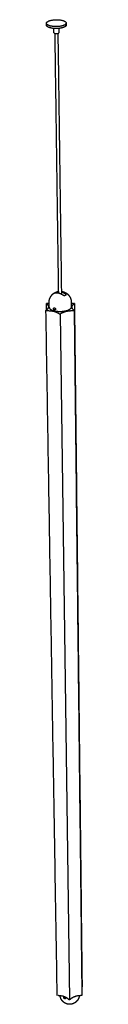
# Model space of a CAD drawing. Header units: millimetres. Extents: x 382 to 690, y 239 to 1918.
# Tile 5 of 5: x 669 to 683, y 1534 to 1918. Entities that reach past the tile are written whole.
import ezdxf

# ---------------------------------------------------------------- set-up
doc = ezdxf.new("R2010")
doc.units = ezdxf.units.MM
doc.layers.add('Layer 01', color=7, linetype='Continuous')
doc.layers.add('Make2D$Visible$Curvas', color=7, linetype='Continuous')

msp = doc.modelspace()

# ---------------------------------------------------------------- linework, layer by layer
at = {"layer": 'Layer 01'}
msp.add_line((674.4, 1803.11), (677.95, 1535.86), dxfattribs=at)
at = {"layer": 'Make2D$Visible$Curvas', "color": 7, "lineweight": -3}
for points, weights, degree, knots in [([(669.01, 1916.33), (669.01, 1916.71), (669.58, 1917.04), (671.58, 1918.2), (674.85, 1917.53), (676.69, 1917.15), (676.7, 1916.4)], [2559.8670626, 2649.34162554, 2963.814681, 2100.90417745, 2966.90530716, 2405.25546183, 2562.354056], 2, [-36.145819, -36.145819, -36.145819, -30.630528, -30.630528, -15.315264, -15.315264, -5.450477, -5.450477, -5.450477]), ([(676.01, 1915.62), (673.94, 1914.56), (670.86, 1915.2), (669.03, 1915.58), (669.01, 1916.33)], [2879.1227594, 2124.40435215, 2952.28030716, 2400.88206967, 2559.8670626], 2, [-60.558345, -60.558345, -60.558345, -45.945793, -45.945793, -36.145819, -36.145819, -36.145819]), ([(676.16, 1914.94), (674.16, 1913.77), (670.87, 1914.45), (669.04, 1914.82), (669.03, 1915.58)], [2956.37093331, 2085.29921631, 2953.28030716, 2401.69465234, 2560.73207818], 2, [-61.261057, -61.261057, -61.261057, -45.945793, -45.945793, -36.145819, -36.145819, -36.145819]), ([(676.01, 1915.62), (676.08, 1915.66), (676.15, 1915.69), (676.71, 1916.02), (676.7, 1916.4)], [2879.1227594, 2915.41688312, 2955.37093331, 2649.15385321, 2562.35401158], 2, [-0.702712, -0.702712, -0.702712, 0, 0, 5.450479, 5.450479, 5.450479]), ([(671.93, 1912.61), (671.93, 1912.35), (672.65, 1912.28), (673.36, 1912.22), (673.75, 1912.45)], [2964.53112887, 2363.41043943, 2962.49374604, 2362.7705418, 2963.5102754], 2, [1.380227, 1.380227, 1.380227, 4.617104, 4.617104, 7.853982, 7.853982, 7.853982]), ([(670.05, 1807.54), (670.05, 1807.8), (670.07, 1808.06), (670.15, 1808.56), (670.21, 1808.81), (670.29, 1809.04), (670.31, 1809.09), (670.33, 1809.15), (670.35, 1809.2), (670.48, 1809.52), (670.65, 1809.83), (671.07, 1810.42), (671.33, 1810.7), (671.62, 1810.94), (671.7, 1811.01), (671.78, 1811.07), (671.86, 1811.12)], [3111.6150882, 3111.56007517, 3111.50665754, 3111.40637595, 3111.35954402, 3111.31551339, 3111.30583253, 3111.29629043, 3111.28689235, 3111.22719544, 3111.17359052, 3111.07678155, 3111.03535724, 3111.00405474, 3110.99581832, 3110.98829549, 3110.98149946], 3, [0, 0, 0, 0, 2.079558, 2.079558, 4.075494, 4.075494, 4.075494, 4.5139, 4.5139, 4.5139, 7.303084, 7.303084, 10.341023, 10.341023, 10.341023, 11.139428, 11.139428, 11.139428, 11.139428]), ([(671.86, 1811.12), (672.39, 1811.5), (672.99, 1811.75), (673.63, 1811.86), (673.68, 1811.87), (673.73, 1811.88), (673.77, 1811.88)], [3110.98149946, 3110.9373332, 3110.92452471, 3110.94387304, 3110.9453346, 3110.94697787, 3110.94880185], 3, [0, 0, 0, 0, 5.205129, 5.205129, 5.205129, 5.596631, 5.596631, 5.596631, 5.596631]), ([(672.08, 1811.15), (672.08, 1811.15), (672.08, 1811.16), (672.07, 1811.17), (672.07, 1811.18), (672.08, 1811.21), (672.09, 1811.22), (672.12, 1811.25), (672.14, 1811.27), (672.16, 1811.29)], [3108.49299275, 3108.53715105, 3108.58132567, 3108.74404536, 3108.86394774, 3109.09789825, 3109.2102534, 3109.42550016, 3109.52902399, 3109.6237584], 3, [1.739075, 1.739075, 1.739075, 1.739075, 1.879191, 1.879191, 2.255029, 2.255029, 2.630868, 2.630868, 3.006706, 3.006706, 3.006706, 3.006706]), ([(672.41, 1811.16), (672.33, 1811.14), (672.27, 1811.13), (672.16, 1811.12), (672.12, 1811.13), (672.09, 1811.14), (672.09, 1811.15), (672.08, 1811.15)], [3107.0738511, 3107.22465167, 3107.4025416, 3107.81244028, 3108.03369729, 3108.34446062, 3108.4187036, 3108.49299275], 3, [0, 0, 0, 0, 0.751676, 0.751676, 1.503353, 1.503353, 1.739075, 1.739075, 1.739075, 1.739075]), ([(672.34, 1811.41), (672.37, 1811.43), (672.39, 1811.45), (672.46, 1811.48), (672.5, 1811.5), (672.61, 1811.56), (672.7, 1811.59), (672.83, 1811.64), (672.87, 1811.66), (672.96, 1811.69), (673, 1811.71), (673.09, 1811.73), (673.13, 1811.74), (673.21, 1811.77), (673.25, 1811.78), (673.28, 1811.78)], [3110.2987584, 3110.39315171, 3110.47679004, 3110.62389457, 3110.68771995, 3110.84104865, 3110.89592495, 3110.90771452, 3110.9000505, 3110.8630879, 3110.83406185, 3110.75590883, 3110.70640889, 3110.59063754, 3110.52412418, 3110.4488511], 3, [0, 0, 0, 0, 0.37557, 0.37557, 0.75114, 0.75114, 1.502279, 1.502279, 1.877849, 1.877849, 2.253419, 2.253419, 2.628989, 2.628989, 3.004559, 3.004559, 3.004559, 3.004559]), ([(676.3, 1810.25), (676.27, 1810.23), (676.24, 1810.22), (676.18, 1810.2), (676.14, 1810.19), (676.03, 1810.17), (675.94, 1810.18), (675.81, 1810.21), (675.76, 1810.22), (675.68, 1810.25), (675.63, 1810.26), (675.55, 1810.3), (675.5, 1810.32), (675.42, 1810.37), (675.38, 1810.39), (675.35, 1810.42)], [3104.04586656, 3103.95476936, 3103.86810751, 3103.70317024, 3103.62422922, 3103.4101979, 3103.29321946, 3103.16846624, 3103.13458893, 3103.08426048, 3103.06759566, 3103.0506134, 3103.05046788, 3103.06649782, 3103.08254068, 3103.1067519], 3, [0, 0, 0, 0, 0.37557, 0.37557, 0.75114, 0.75114, 1.502279, 1.502279, 1.877849, 1.877849, 2.253419, 2.253419, 2.628989, 2.628989, 3.004559, 3.004559, 3.004559, 3.004559]), ([(675.4, 1811.8), (675.88, 1811.68), (676.33, 1811.47), (676.74, 1811.2), (677.13, 1810.94), (677.48, 1810.62), (677.77, 1810.25), (678.05, 1809.88), (678.27, 1809.47), (678.43, 1809.04), (678.58, 1808.59), (678.67, 1808.12), (678.67, 1807.64)], [3111.07512957, 3111.13201997, 3111.20445324, 3111.28927972, 3111.36982203, 3111.46042355, 3111.55752063, 3111.65310737, 3111.75375019, 3111.85561533, 3111.9601964, 3112.06466234, 3112.16481985], 3, [0, 0, 0, 0, 3.956384, 3.956384, 3.956384, 7.711954, 7.711954, 7.711954, 11.408667, 11.408667, 11.408667, 15.204672, 15.204672, 15.204672, 15.204672]), ([(676.22, 1811.05), (676.3, 1810.99), (676.36, 1810.94), (676.47, 1810.81), (676.51, 1810.75), (676.55, 1810.66), (676.56, 1810.63), (676.56, 1810.57), (676.56, 1810.54), (676.55, 1810.48), (676.54, 1810.46), (676.52, 1810.42), (676.5, 1810.4), (676.47, 1810.38)], [3106.4817519, 3106.43324762, 3106.35498315, 3106.13720726, 3106.0033828, 3105.76291969, 3105.67855427, 3105.50116614, 3105.40709897, 3105.21399136, 3105.11645508, 3104.91927578, 3104.81890528, 3104.72086656], 3, [0, 0, 0, 0, 0.751676, 0.751676, 1.503353, 1.503353, 1.879191, 1.879191, 2.255029, 2.255029, 2.630868, 2.630868, 3.006706, 3.006706, 3.006706, 3.006706]), ([(669.16, 1807.2), (669.08, 1807.2), (669.02, 1807.18), (668.97, 1807.16), (668.97, 1807.12)], [3121.98055959, 2874.4663902, 3121.84868403, 2874.22354958, 3121.5333837], 2, [-1.0471976, -1.0471976, -1.0471976, -0.6463199, -0.6463199, -0.2454422, -0.2454422, -0.2454422]), ([(672.14, 1804.63), (672.09, 1804.64), (672.04, 1804.66), (671.94, 1804.73), (671.9, 1804.78), (671.83, 1804.88), (671.8, 1804.93), (671.76, 1805.05), (671.75, 1805.11), (671.75, 1805.22), (671.75, 1805.27), (671.79, 1805.36), (671.82, 1805.4), (671.86, 1805.43), (671.86, 1805.43), (671.87, 1805.44)], [3105.30555963, 3105.37622047, 3105.43384021, 3105.51122835, 3105.53173635, 3105.52976914, 3105.50742112, 3105.42009251, 3105.35593813, 3105.19085519, 3105.09291845, 3104.87776299, 3104.76163839, 3104.63348452, 3104.61950624, 3104.6055588], 3, [0, 0, 0, 0, 0.494393, 0.494393, 0.988786, 0.988786, 1.483179, 1.483179, 1.977572, 1.977572, 2.471965, 2.471965, 2.966358, 2.966358, 3.026929, 3.026929, 3.026929, 3.026929]), ([(671.87, 1805.44), (671.9, 1805.46), (671.94, 1805.48), (672.02, 1805.49), (672.07, 1805.49), (672.13, 1805.48)], [3104.6055588, 3104.50566365, 3104.40735072, 3104.21766018, 3104.12712501, 3104.05555963], 3, [3.0269289, 3.0269289, 3.0269289, 3.0269289, 3.4607513, 3.4607513, 3.9551444, 3.9551444, 3.9551444, 3.9551444]), ([(672.13, 1805.48), (672.18, 1805.46), (672.23, 1805.44), (672.33, 1805.37), (672.38, 1805.33), (672.46, 1805.24), (672.49, 1805.18), (672.54, 1805.07), (672.55, 1805.01), (672.55, 1804.93), (672.55, 1804.9), (672.54, 1804.85), (672.53, 1804.83), (672.5, 1804.75), (672.47, 1804.71), (672.42, 1804.68), (672.42, 1804.68), (672.42, 1804.67)], [3104.05555963, 3103.98397734, 3103.93278536, 3103.8739421, 3103.86701717, 3103.89582318, 3103.9318858, 3104.0377376, 3104.1085928, 3104.23095616, 3104.27525294, 3104.36670256, 3104.41403015, 3104.56118459, 3104.66304523, 3104.77709909, 3104.78897793, 3104.80080589], 3, [0, 0, 0, 0, 0.493806, 0.493806, 0.987612, 0.987612, 1.481418, 1.481418, 1.975223, 1.975223, 2.222126, 2.222126, 2.469029, 2.469029, 2.962835, 2.962835, 3.020492, 3.020492, 3.020492, 3.020492]), ([(672.42, 1804.67), (672.38, 1804.65), (672.34, 1804.63), (672.27, 1804.62), (672.25, 1804.61), (672.19, 1804.62), (672.17, 1804.62), (672.14, 1804.63)], [3104.80080589, 3104.89027984, 3104.97684236, 3105.10435547, 3105.14805286, 3105.23090693, 3105.27022086, 3105.30555963], 3, [3.0204917, 3.0204917, 3.0204917, 3.0204917, 3.4566411, 3.4566411, 3.703544, 3.703544, 3.9504469, 3.9504469, 3.9504469, 3.9504469]), ([(678.69, 1805.86), (678.71, 1804.77), (676.51, 1804.21), (674.31, 1803.65), (672.15, 1804.2)], [3114.78981985, 2683.25260772, 3105.98972533, 2678.12019626, 3105.93055963], 2, [-24.356069, -24.356069, -24.356069, -12.178035, -12.178035, 0, 0, 0]), ([(674.07, 1803.11), (674.12, 1803.07), (674.23, 1803.07), (674.34, 1803.07), (674.4, 1803.11)], [3100.13007864, 2684.60390314, 3099.91357229, 2684.60390314, 3100.13007864], 2, [-1.047198, -1.047198, -1.047198, -0.523599, -0.523599, 0, 0, 0]), ([(679.6, 1804.4), (679.68, 1804.4), (679.74, 1804.42), (679.79, 1804.45), (679.79, 1804.48)], [3106.98055959, 2863.74314572, 3107.11084954, 2863.9833255, 3107.42331304], 2, [-1.0471976, -1.0471976, -1.0471976, -0.6488742, -0.6488742, -0.2505508, -0.2505508, -0.2505508]), ([(676.76, 1534.41), (676.71, 1534.43), (676.65, 1534.45), (676.57, 1534.49), (676.53, 1534.5), (676.5, 1534.52), (676.22, 1534.65), (675.96, 1534.81), (675.5, 1535.18), (675.3, 1535.38), (675.12, 1535.61), (674.96, 1535.81), (674.83, 1536.02), (674.72, 1536.24), (674.66, 1536.36), (674.61, 1536.47), (674.56, 1536.6), (674.48, 1536.79), (674.42, 1537), (674.36, 1537.31), (674.35, 1537.41), (674.33, 1537.51)], [3565.36355281, 3565.36919559, 3565.37545715, 3565.38656604, 3565.3910317, 3565.39572792, 3565.43556919, 3565.49185356, 3565.63030516, 3565.71010327, 3565.80114542, 3565.87996037, 3565.96683583, 3566.06051026, 3566.1090272, 3566.15927394, 3566.21105368, 3566.29662562, 3566.38613851, 3566.521753, 3566.5654427, 3566.6096026], 3, [0, 0, 0, 0, 0.536855, 0.536855, 0.867443, 0.867443, 0.867443, 3.674678, 3.674678, 6.303972, 6.303972, 6.303972, 8.577533, 8.577533, 8.577533, 9.754508, 9.754508, 9.754508, 11.700658, 11.700658, 12.607822, 12.607822, 12.607822, 12.607822]), ([(676.12, 1536.31), (676.07, 1536.33), (676.02, 1536.35), (675.94, 1536.42), (675.9, 1536.46), (675.84, 1536.55), (675.82, 1536.59), (675.78, 1536.69), (675.77, 1536.73), (675.77, 1536.82), (675.78, 1536.86), (675.8, 1536.9), (675.81, 1536.92), (675.82, 1536.93)], [3557.73055959, 3557.80122044, 3557.85884017, 3557.93622832, 3557.95673631, 3557.9547691, 3557.93242108, 3557.84509247, 3557.78093809, 3557.61585515, 3557.51791842, 3557.35861848, 3557.30492059, 3557.2504145], 3, [0, 0, 0, 0, 0.494393, 0.494393, 0.988786, 0.988786, 1.483179, 1.483179, 1.977572, 1.977572, 2.471965, 2.471965, 2.709664, 2.709664, 2.709664, 2.709664]), ([(675.82, 1536.93), (675.83, 1536.94), (675.85, 1536.95), (675.89, 1536.98), (675.93, 1536.98), (676.01, 1536.98), (676.06, 1536.97), (676.11, 1536.96)], [3557.2504145, 3557.19155263, 3557.13174823, 3556.95830492, 3556.84472892, 3556.64266015, 3556.55212498, 3556.48055959], 3, [2.709664, 2.709664, 2.709664, 2.709664, 2.966358, 2.966358, 3.460751, 3.460751, 3.955144, 3.955144, 3.955144, 3.955144]), ([(676.11, 1536.96), (676.15, 1536.94), (676.2, 1536.92), (676.29, 1536.85), (676.33, 1536.82), (676.4, 1536.74), (676.42, 1536.69), (676.46, 1536.6), (676.47, 1536.56), (676.47, 1536.49), (676.47, 1536.47), (676.46, 1536.44), (676.46, 1536.42), (676.44, 1536.38), (676.43, 1536.37), (676.41, 1536.36)], [3556.48055959, 3556.4089773, 3556.35778533, 3556.29894206, 3556.29201714, 3556.32082314, 3556.35688577, 3556.46273756, 3556.53359276, 3556.65595613, 3556.70025291, 3556.79170253, 3556.83903011, 3556.93508258, 3556.98294608, 3557.03128842], 3, [0, 0, 0, 0, 0.493806, 0.493806, 0.987612, 0.987612, 1.481418, 1.481418, 1.975223, 1.975223, 2.222126, 2.222126, 2.469029, 2.469029, 2.705611, 2.705611, 2.705611, 2.705611]), ([(676.41, 1536.36), (676.4, 1536.34), (676.39, 1536.33), (676.33, 1536.3), (676.29, 1536.29), (676.23, 1536.29), (676.21, 1536.29), (676.16, 1536.29), (676.14, 1536.3), (676.12, 1536.31)], [3557.03128842, 3557.08384878, 3557.13697519, 3557.29230377, 3557.39107892, 3557.52935544, 3557.57305282, 3557.65590689, 3557.69522082, 3557.73055959], 3, [2.705611, 2.705611, 2.705611, 2.705611, 2.962835, 2.962835, 3.456641, 3.456641, 3.703544, 3.703544, 3.950447, 3.950447, 3.950447, 3.950447]), ([(680.79, 1535.37), (680.65, 1535.22), (680.51, 1535.09), (680.2, 1534.85), (680.04, 1534.74), (679.87, 1534.65), (679.65, 1534.52), (679.41, 1534.42), (679.16, 1534.35), (678.79, 1534.23), (678.41, 1534.18), (678.03, 1534.18), (677.83, 1534.18), (677.63, 1534.2), (677.2, 1534.27), (676.98, 1534.33), (676.76, 1534.41)], [3566.06094615, 3565.98571579, 3565.91483375, 3565.78632013, 3565.72840699, 3565.67571271, 3565.6036636, 3565.54166841, 3565.49072083, 3565.41556237, 3565.36520232, 3565.34135813, 3565.32875973, 3565.32361932, 3565.32872188, 3565.34129353, 3565.36355281], 3, [0, 0, 0, 0, 1.824847, 1.824847, 3.560453, 3.560453, 3.560453, 5.934007, 5.934007, 5.934007, 9.439449, 9.439449, 9.439449, 11.289793, 11.289793, 13.408622, 13.408622, 13.408622, 13.408622]), ([(678.09, 1535.91), (678.04, 1535.86), (677.94, 1535.86), (677.85, 1535.86), (677.8, 1535.91)], [3550.13007864, 3074.31533485, 3549.91357229, 3074.31533485, 3550.13007864], 2, [-1.047198, -1.047198, -1.047198, -0.523599, -0.523599, 0, 0, 0]), ([(681.8, 1537.52), (681.78, 1537.37), (681.75, 1537.22), (681.72, 1537.07), (681.65, 1536.8), (681.55, 1536.53), (681.43, 1536.28), (681.26, 1535.95), (681.05, 1535.64), (680.79, 1535.37)], [3567.10285992, 3567.03338155, 3566.96382549, 3566.89456489, 3566.76603574, 3566.63927779, 3566.51663515, 3566.35421472, 3566.20066988, 3566.06094615], 3, [1.575162, 1.575162, 1.575162, 1.575162, 2.954635, 2.954635, 2.954635, 5.51411, 5.51411, 5.51411, 8.908122, 8.908122, 8.908122, 8.908122]), ([(682.8, 1537.66), (682.8, 1537.61), (682.75, 1537.58), (682.7, 1537.55), (682.63, 1537.55)], [3557.42331304, 3278.75399783, 3557.11084954, 3278.51381805, 3556.98055959], 2, [-0.7966468, -0.7966468, -0.7966468, -0.3983234, -0.3983234, 0, 0, 0])]:
    msp.add_rational_spline(points, weights, degree=degree, knots=knots, dxfattribs=at)
for points, weights, degree in [([(669.03, 1915.58), (669.01, 1916.33)], [2560.73207818, 2559.8670626], 1), ([(671.93, 1912.61), (671.9, 1914.3)], [2565.13415758, 2563.18114428], 1), ([(673.87, 1914.32), (673.89, 1912.63)], [2563.81933221, 2565.77275297], 1), ([(676.71, 1915.65), (676.71, 1915.27), (676.16, 1914.94)], [2563.21977562, 2650.04969518, 2956.37093331], 2), ([(676.7, 1916.4), (676.71, 1915.65)], [2562.354056, 2563.21977562], 1), ([(673.78, 1811.14), (672.36, 1912.33)], [2688.29488524, 2565.6085685], 1), ([(673.46, 1912.34), (674.84, 1810.74)], [2565.9662204, 2689.19540655], 1), ([(673.75, 1912.45), (673.89, 1912.53), (673.89, 1912.63)], [2963.5102754, 2852.53869923, 2964.65064754], 2), ([(672.08, 1811.15), (672.08, 1811.15)], [2659.54394953, 2659.54396664], 1), ([(672.16, 1811.29), (672.21, 1811.32), (672.25, 1811.35)], [3109.6237584, 3109.14870914, 3109.96135285], 2), ([(672.25, 1811.35), (672.29, 1811.39), (672.34, 1811.41)], [3109.96135285, 3109.48627903, 3110.2987584], 2), ([(675.35, 1810.42), (673.87, 1811.48), (672.41, 1811.16)], [3103.1067519, 2836.47756886, 3107.0738511], 2), ([(673.28, 1811.78), (673.52, 1811.84), (673.77, 1811.85)], [3110.4488511, 3062.54599265, 3031.46106385], 2), ([(674.83, 1811.9), (675.02, 1811.88), (675.21, 1811.84), (675.4, 1811.8)], [3111.01570284, 3111.03291833, 3111.05276731, 3111.07512957], 3), ([(674.83, 1811.73), (675.55, 1811.53), (676.22, 1811.05)], [2974.28400632, 2980.07326601, 3106.4817519], 2), ([(676.39, 1810.32), (676.35, 1810.29), (676.3, 1810.25)], [3104.3773853, 3103.56589765, 3104.04586656], 2), ([(676.47, 1810.38), (676.43, 1810.35), (676.39, 1810.32)], [3104.72086656, 3103.90346753, 3104.3773853], 2), ([(668.97, 1807.12), (668.97, 1807.1), (668.99, 1807.08)], [3121.5333837, 3027.87575566, 3121.33104054], 2), ([(669.01, 1804.64), (668.97, 1807.12)], [2702.8297792, 2699.66029766], 1), ([(668.99, 1807.08), (669.07, 1807.02)], [3121.33104054, 3120.97575012], 1), ([(669.07, 1807.02), (669.75, 1806.49), (669.76, 1805.88)], [3120.97575012, 3024.42613554, 3114.89600105], 2), ([(670.06, 1807.22), (669.7, 1807.2), (669.33, 1807.2)], [3029.38281357, 3068.89077033, 3121.98055959], 2), ([(670.08, 1805.76), (670.05, 1807.54)], [2693.67349371, 2691.40299025], 1), ([(678.67, 1807.64), (678.69, 1805.86)], [2694.46288926, 2696.73557258], 1), ([(679.54, 1807.2), (679.11, 1807.2), (678.68, 1807.23)], [3121.98055959, 3090.42260537, 3077.74153373], 2), ([(678.98, 1805.75), (678.97, 1806.43), (679.78, 1807.02)], [3114.17850857, 3001.99774761, 3120.97575012], 2), ([(679.72, 1807.2), (679.77, 1807.2), (679.81, 1807.19)], [3121.98055959, 3015.60165169, 3121.92254689], 2), ([(679.78, 1807.02), (679.87, 1807.08)], [3120.97575012, 3121.33104054], 1), ([(679.9, 1807.13), (679.9, 1807.17), (679.81, 1807.19)], [3121.55723143, 2720.84592059, 3121.92254689], 2), ([(679.87, 1807.08), (679.9, 1807.1), (679.9, 1807.13)], [3121.33104054, 3005.85216875, 3121.55723143], 2), ([(679.9, 1807.13), (682.88, 1541.02)], [2702.96980856, 3092.62674056], 1), ([(668.84, 1804.52), (668.81, 1804.5), (668.81, 1804.48)], [3107.63007864, 2987.99887419, 3107.39932694], 2), ([(673.2, 1537.65), (668.81, 1804.48)], [3076.55208765, 2687.37777457], 1), ([(668.81, 1804.48), (668.81, 1804.4), (668.99, 1804.4)], [3107.39932694, 2232.81275531, 3106.98055959], 2), ([(668.93, 1804.59), (668.84, 1804.52)], [3107.98536906, 3107.63007864], 1), ([(669.76, 1805.88), (669.77, 1805.19), (668.93, 1804.59)], [3114.89600105, 2991.92016075, 3107.98536906], 2), ([(669.17, 1804.4), (672.42, 1804.4), (673.98, 1803.18)], [3106.98055959, 2690.72409367, 3100.48536906], 2), ([(670.08, 1805.76), (670.1, 1804.72), (672.15, 1804.2)], [3114.2400882, 2716.49752013, 3105.93055963], 2), ([(673.98, 1803.18), (674.07, 1803.11)], [3100.48536906, 3100.13007864], 1), ([(674.4, 1803.11), (674.49, 1803.18)], [3100.13007864, 3100.48536906], 1), ([(674.49, 1803.18), (676.17, 1804.4), (679.42, 1804.4)], [3100.48536906, 2690.72409367, 3106.98055959], 2), ([(679.68, 1804.59), (678.99, 1805.13), (678.98, 1805.75)], [3107.98536906, 3014.01820337, 3114.17850857], 2), ([(679.77, 1804.52), (679.68, 1804.59)], [3107.63007864, 3107.98536906], 1), ([(679.79, 1804.48), (679.79, 1804.5), (679.77, 1804.52)], [3107.42331304, 3010.50448389, 3107.63007864], 2), ([(679.79, 1804.48), (682.8, 1537.66)], [2690.68916898, 3080.34001602], 1), ([(682.77, 1540.88), (682.76, 1540.87), (682.74, 1540.85)], [3570.97575012, 3567.38282833, 3563.97540747], 2), ([(682.85, 1540.97), (682.77, 1540.88)], [3571.33104054, 3570.97575012], 1), ([(682.88, 1541.02), (682.88, 1540.99), (682.85, 1540.97)], [3571.55723143, 3439.18908898, 3571.33104054], 2), ([(673.36, 1537.55), (673.2, 1537.55), (673.2, 1537.65)], [3556.98055959, 2556.202529, 3557.39932694], 2), ([(677.73, 1535.99), (676.36, 1537.55), (673.52, 1537.55)], [3550.48536906, 3080.43552537, 3556.98055959], 2), ([(676.42, 1536.36), (676.41, 1536.36)], [3068.2685025, 3068.26272801], 1), ([(677.8, 1535.91), (677.73, 1535.99)], [3550.13007864, 3550.48536906], 1), ([(678.17, 1535.99), (678.09, 1535.91)], [3550.48536906, 3550.13007864], 1), ([(682.47, 1537.55), (679.63, 1537.55), (678.17, 1535.99)], [3556.98055959, 3080.43552537, 3550.48536906], 2)]:
    msp.add_rational_spline(points, weights, degree=degree, dxfattribs=at)

doc.saveas('drawing.dxf')
